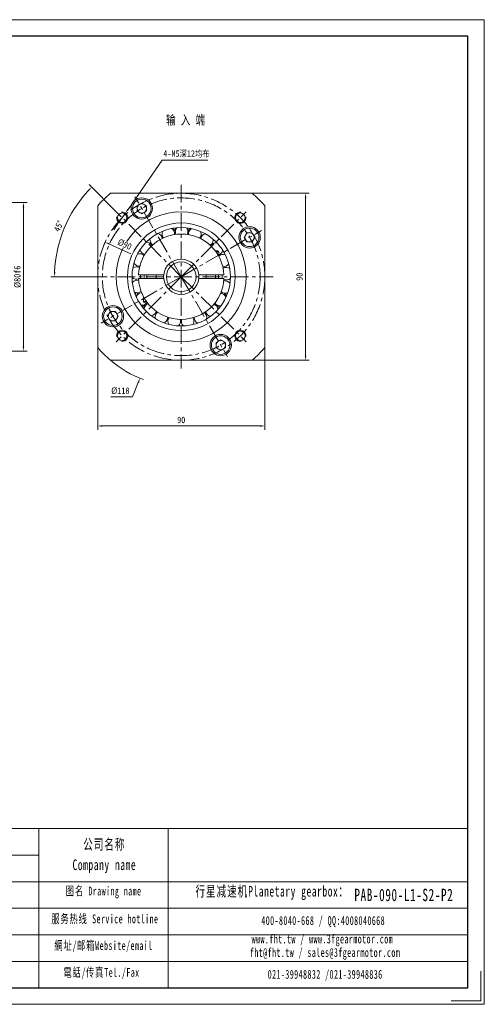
# Model space of a CAD drawing. Header units: millimetres. Extents: x -112 to 638, y -108 to 422.
# Tile 6 of 6: x 388 to 638, y -108 to 422. Entities that reach past the tile are written whole.
import ezdxf

# ---------------------------------------------------------------- set-up
doc = ezdxf.new("R2010")
doc.units = ezdxf.units.MM
doc.header["$LTSCALE"] = 1.5
doc.linetypes.add('CENTER', pattern=[10.16, 6.35, -1.27, 1.27, -1.27])
doc.layers.get('0').update_dxf_attribs({"lineweight": 18})
for name, color, linetype, lineweight in [('1轮廓实线层', 7, 'Continuous', 18), ('2细线层', 4, 'Continuous', 18), ('3中心线层', 1, 'CENTER', 18), ('7标注层', 4, 'Continuous', 18), ('SLD-0', 7, 'Continuous', 18), ('图框_外框线', 7, 'Continuous', 18)]:
    doc.layers.add(name, color=color, linetype=linetype, lineweight=lineweight)
doc.styles.add('PC_TEXTSTYLE', font='txt', dxfattribs={"width": 0.8})
doc.styles.add('TH_GBDIM', font='txt', dxfattribs={"width": 0.8})
doc.styles.add('标准', font='txt', dxfattribs={"width": 0.667})
doc.dimstyles.new('TH_GBDIM', dxfattribs={"dimtxt": 3.5, "dimasz": 2.5, "dimexe": 2, "dimexo": 0, "dimgap": 1.5, "dimtad": 1, "dimdec": 1, "dimdsep": 46, "dimtxsty": 'TH_GBDIM', "dimcen": 2.5, "dimdle": 5, "dimclrd": 4, "dimclre": 4, "dimclrt": 3, "dimadec": 0, "dimazin": 2, "dimtfac": 0.714286, "dimtdec": 1, "dimtmove": 0, "dimatfit": 3, "dimfxl": 0, "dimtolj": 1, "dimarcsym": 0})

# ---------------------------------------------------------------- blocks, each defined once
blk = doc.blocks.new('*X5')
at = {"layer": '7标注层'}
for points in [[(389.48, 321.47), (390.31, 321.47), (389.89, 323.97)], [(389.48, 246.47), (390.31, 246.47), (389.89, 243.97)]]:
    blk.add_hatch(color=4, dxfattribs=at).paths.add_polyline_path(points, flags=0)
at = {"layer": '7标注层', "color": 4}
for p, q in [((316.42, 323.97), (391.89, 323.97)), ((389.89, 321.47), (389.89, 246.47)), ((316.42, 243.97), (391.89, 243.97))]:
    blk.add_line(p, q, dxfattribs=at)
at = {"layer": '7标注层', "color": 3, "insert": (386.64, 283.97), "char_height": 3.5, "width": 19.32, "attachment_point": 5, "rotation": 90, "style": 'TH_GBDIM'}
blk.add_mtext('%%C80f6', dxfattribs=at)
blk = doc.blocks.new('*X20')
at = {"layer": '7标注层'}
for points in [[(432.36, 203.98), (432.36, 203.15), (429.86, 203.57)], [(517.36, 203.98), (517.36, 203.15), (519.86, 203.57)]]:
    blk.add_hatch(color=4, dxfattribs=at).paths.add_polyline_path(points, flags=0)
at = {"layer": '7标注层', "color": 4}
for p, q in [((429.86, 245.81), (429.86, 201.57)), ((519.86, 245.81), (519.86, 201.57)), ((432.36, 203.57), (517.36, 203.57))]:
    blk.add_line(p, q, dxfattribs=at)
at = {"layer": '7标注层', "color": 3, "insert": (474.86, 206.82), "char_height": 3.5, "width": 7.2178, "attachment_point": 5, "style": 'TH_GBDIM'}
blk.add_mtext('90', dxfattribs=at)
blk = doc.blocks.new('*X21')
at = {"layer": '7标注层'}
blk.add_hatch(color=4, dxfattribs=at).paths.add_polyline_path([(451.36, 227.14), (452.13, 226.82), (452.69, 229.3)], flags=0)
at = {"layer": '7标注层', "color": 4}
for p, q in [((472.36, 283.97), (477.36, 283.97)), ((474.86, 281.47), (474.86, 286.47)), ((448.63, 219.29), (451.75, 226.98)), ((437, 219.29), (448.63, 219.29))]:
    blk.add_line(p, q, dxfattribs=at)
blk.add_arc((474.86, 283.97), 59, 229.7039, 249.865, dxfattribs=at)
at = {"layer": '7标注层', "color": 3, "insert": (442.06, 222.54), "char_height": 3.5, "width": 15.3067, "attachment_point": 5, "style": 'TH_GBDIM'}
blk.add_mtext('%%C118', dxfattribs=at)
blk = doc.blocks.new('*X22')
at = {"layer": '7标注层'}
for points in [[(541.39, 326.47), (542.23, 326.47), (541.81, 328.97)], [(541.39, 241.47), (542.23, 241.47), (541.81, 238.97)]]:
    blk.add_hatch(color=4, dxfattribs=at).paths.add_polyline_path(points, flags=0)
at = {"layer": '7标注层', "color": 4}
for p, q in [((513.02, 328.97), (543.81, 328.97)), ((541.81, 326.47), (541.81, 241.47)), ((513.02, 238.97), (543.81, 238.97))]:
    blk.add_line(p, q, dxfattribs=at)
at = {"layer": '7标注层', "color": 3, "insert": (538.56, 283.97), "char_height": 3.5, "width": 7.2178, "attachment_point": 5, "rotation": 90, "style": 'TH_GBDIM'}
blk.add_mtext('90', dxfattribs=at)
blk = doc.blocks.new('*X23')
at = {"layer": '7标注层'}
for points in [[(445.85, 320.54), (446.53, 320.06), (444.76, 318.25)], [(439.56, 311.52), (440.24, 311.04), (441.33, 313.33)]]:
    blk.add_hatch(color=4, dxfattribs=at).paths.add_polyline_path(points, flags=0)
at = {"layer": '7标注层', "color": 4}
for p, q in [((464.64, 346.77), (446.19, 320.3)), ((489.19, 346.77), (464.64, 346.77)), ((441.33, 313.33), (444.76, 318.25)), ((439.9, 311.28), (438.47, 309.23))]:
    blk.add_line(p, q, dxfattribs=at)
at = {"layer": '7标注层', "color": 3, "insert": (477.66, 350.16), "char_height": 3.5, "width": 47.1022, "attachment_point": 5, "style": 'TH_GBDIM'}
blk.add_mtext('4-M5深12均布', dxfattribs=at)
blk = doc.blocks.new('*X30')
for points in [[(424.57, 330.71), (425.17, 330.13), (426.61, 332.22)], [(407.08, 286.46), (406.25, 286.48), (406.62, 283.97)]]:
    blk.add_hatch(color=4).paths.add_polyline_path(points, flags=0)
at = {"color": 4}
for p, q in [((439.83, 319), (425.2, 333.64)), ((425.36, 283.97), (404.62, 283.97))]:
    blk.add_line(p, q, dxfattribs=at)
blk.add_arc((474.86, 283.97), 68.24, 137.0991, 177.9009, dxfattribs=at)
at = {"color": 3, "insert": (408.81, 311.33), "char_height": 3.5, "width": 10.8025, "attachment_point": 5, "rotation": 67.5, "style": 'TH_GBDIM'}
blk.add_mtext('45%%D', dxfattribs=at)
blk = doc.blocks.new('*X31')
at = {"layer": '7标注层'}
blk.add_hatch(color=4, dxfattribs=at).paths.add_polyline_path([(436.36, 301.98), (436.02, 301.22), (433.92, 302.63)], flags=0)
at = {"layer": '7标注层', "color": 4}
blk.add_line((447.63, 296.38), (436.19, 301.6), dxfattribs=at)
at = {"layer": '7标注层', "color": 3, "insert": (444.39, 301.43), "char_height": 3.5, "width": 13.216, "attachment_point": 5, "rotation": 335.4947, "style": 'TH_GBDIM'}
blk.add_mtext('%%C90', dxfattribs=at)

msp = doc.modelspace()

# ---------------------------------------------------------------- linework, layer by layer
at = {"color": 7, "linetype": 'Continuous', "lineweight": 15}
for p, q in [((436.70625, 328.96924), (513.02138, 328.96924)), ((451.11382, 322.2187), (453.61382, 323.66207)), ((453.61382, 323.66207), (456.11382, 322.2187)), ((429.86382, 245.81167), (429.86382, 322.12681)), ((451.11382, 319.33195), (451.11382, 322.2187)), ((453.61382, 317.88857), (451.11382, 319.33195)), ((456.11382, 319.33195), (453.61382, 317.88857)), ((456.11382, 322.2187), (456.11382, 319.33195)), ((519.86382, 322.12681), (519.86382, 245.81167)), ((478.08016, 306.74324), (478.26225, 307.19974)), ((508.78314, 305.21924), (510.22652, 307.71924)), ((510.22652, 302.71924), (508.78314, 305.21924)), ((510.22652, 307.71924), (513.11327, 307.71924)), ((513.11327, 302.71924), (510.22652, 302.71924)), ((513.11327, 307.71924), (514.55665, 305.21924)), ((514.55665, 305.21924), (513.11327, 302.71924)), ((493.1121, 297.96924), (494.48882, 297.96924)), ((495.11382, 297.34424), (493.57503, 297.34424)), ((495.11382, 297.34424), (495.11382, 294.87509)), ((497.15303, 297.9282), (497.22461, 298.19053)), ((464.91394, 284.96924), (452.28595, 284.96924)), ((452.28595, 282.96924), (464.91394, 282.96924)), ((454.86382, 283.96924), (454.88883, 284.96924)), ((454.88883, 282.96924), (454.86382, 283.96924)), ((456.36382, 284.96924), (456.36382, 282.96924)), ((461.36382, 284.96924), (461.36382, 282.96924)), ((497.44168, 284.96924), (484.81369, 284.96924)), ((484.81369, 282.96924), (497.44168, 282.96924)), ((488.36382, 284.96924), (488.36382, 282.96924)), ((493.36382, 284.96924), (493.36382, 282.96924)), ((496.84476, 283.05378), (496.94595, 282.96924)), ((454.61382, 273.06339), (454.61382, 270.59424)), ((454.61382, 270.59424), (456.15261, 270.59424)), ((456.61553, 269.96924), (455.23882, 269.96924)), ((435.17099, 262.71924), (436.61436, 265.21924)), ((436.61436, 260.21924), (435.17099, 262.71924)), ((436.61436, 265.21924), (439.50111, 265.21924)), ((439.50111, 260.21924), (436.61436, 260.21924)), ((439.50111, 265.21924), (440.94449, 262.71924)), ((440.94449, 262.71924), (439.50111, 260.21924)), ((493.61382, 248.60654), (496.11382, 250.04991)), ((496.11382, 250.04991), (498.61382, 248.60654)), ((493.61382, 245.71979), (493.61382, 248.60654)), ((496.11382, 244.27641), (493.61382, 245.71979)), ((498.61382, 245.71979), (496.11382, 244.27641)), ((498.61382, 248.60654), (498.61382, 245.71979)), ((513.02138, 238.96924), (436.70625, 238.96924))]:
    msp.add_line(p, q, dxfattribs=at)
for points in [[(470.79, 310.15424), (470.77519, 310.1405), (470.25978, 309.59669)], [(478.98399, 308.15973), (478.81871, 308.42228), (478.31694, 309.04503)], [(452.88656, 282.96924), (452.86444, 283.80423), (452.88656, 284.96924)], [(494.8388, 284.96924), (494.86382, 283.96924), (494.8388, 282.96924)], [(496.84108, 284.96924), (496.8632, 284.13426), (496.84108, 282.96924)], [(451.85415, 275.44217), (451.70942, 275.16776), (451.42098, 274.42185)], [(499.5776, 274.40478), (499.5731, 274.42446), (499.35986, 275.14273)], [(454.22386, 267.34871), (454.24315, 267.34276), (454.97181, 267.16831)], [(493.75331, 268.30582), (494.06332, 268.31769), (494.85352, 268.44085)], [(467.39701, 261.18101), (467.52236, 261.73546), (467.55424, 262.16167)], [(481.19935, 258.23772), (481.35796, 258.53756), (481.51668, 258.94497)]]:
    msp.add_lwpolyline(points, dxfattribs=at)
for centre, radius in [((453.61382, 320.77532), 5.75), ((453.61382, 320.77532), 5), ((474.86382, 283.96924), 35), ((474.86382, 283.96924), 29), ((474.86382, 283.96924), 26.5), ((511.6699, 305.21924), 5.75), ((511.6699, 305.21924), 5), ((474.86382, 283.96924), 8), ((438.05774, 262.71924), 5.75), ((438.05774, 262.71924), 5), ((496.11382, 247.16316), 5.75), ((496.11382, 247.16316), 5)]:
    msp.add_circle(centre, radius, dxfattribs=at)
for centre, radius, start, end in [((474.86382, 283.96924), 59, 130.2961433, 139.7038567), ((474.86382, 283.96924), 59, 40.2961433, 49.7038567), ((453.61382, 320.77532), 2.5, 120, 180), ((453.61382, 320.77532), 2.5, 180, 240), ((453.61382, 320.77532), 2.5, 60, 120), ((453.61382, 320.77532), 2.5, 240, 300), ((453.61382, 320.77532), 2.5, 0, 60), ((453.61382, 320.77532), 2.5, 300, 360), ((467.88905, 307.19455), 3.375, 157.8122516, 222.2092105), ((467.88905, 307.19455), 3.375, 351.2217443, 55.6187033), ((474.86382, 305.74924), 5.1735, 118.7314101, 142.0609412), ((474.86382, 305.74924), 4.7735, 127.9564206, 144.3102499), ((475.0447, 308.21857), 3.375, 139.995449, 205.0663534), ((475.0447, 308.21857), 3.375, 342.4297631, 38.4758461), ((474.86382, 305.74924), 5.1735, 33.5980583, 52.8894717), ((482.18428, 307.08792), 3.375, 123.5265373, 187.9234962), ((474.86382, 305.74924), 6, 36.7609068, 47.2367828), ((482.18428, 307.08792), 3.375, 342.4297631, 21.332989), ((474.86382, 283.96924), 23, 2.4919064, 177.5080936), ((456.01771, 299.22987), 3.375, 25.5074586, 89.9044175), ((461.35314, 304.10687), 3.375, 174.9551087, 239.3520677), ((461.35314, 304.10687), 3.375, 8.3646015, 72.7615604), ((482.18428, 307.08792), 3.375, 316.93603, 342.4297631), ((488.6734, 303.90308), 3.375, 106.3836802, 170.7806391), ((488.6734, 303.90308), 3.375, 299.7931729, 342.4297631), ((488.6734, 303.90308), 3.375, 342.4297631, 4.1901318), ((511.6699, 305.21924), 2.5, 150, 210), ((511.6699, 305.21924), 2.5, 90, 150), ((511.6699, 305.21924), 2.5, 210, 270), ((511.6699, 305.21924), 2.5, 30, 90), ((511.6699, 305.21924), 2.5, 270, 330), ((511.6699, 305.21924), 2.5, 330, 30), ((456.01771, 299.22987), 3.375, 192.0979659, 256.4949248), ((493.93548, 298.94703), 3.375, 89.240823, 153.6377819), ((494.48882, 297.34424), 0.625, 0, 90), ((493.93548, 298.94703), 3.375, 290.4344956, 342.4297631), ((452.35684, 292.99689), 3.375, 42.6503158, 107.0472747), ((474.86382, 283.96924), 9.5, 6.0423284, 173.9576716), ((497.50296, 292.66013), 3.375, 72.0979659, 135.0638788), ((450.69581, 285.96177), 3.375, 59.7931729, 124.1901318), ((452.35684, 292.99689), 3.375, 209.240823, 273.6377819), ((497.50296, 292.66013), 3.375, 265.5074586, 329.9044175), ((499.05885, 285.60102), 3.375, 54.9551087, 119.3520677), ((450.69581, 285.96177), 3.375, 226.3836802, 290.7806391), ((451.18222, 278.74961), 3.375, 76.93603, 141.332989), ((474.86382, 283.96924), 23, 182.4919064, 357.5080936), ((450.69581, 285.96177), 3.375, 295.5315329, 310.1428303), ((474.86382, 283.96924), 9.5, 174.0812689, 186.0238785), ((474.86382, 283.96924), 9.5, 186.0423284, 353.9576716), ((474.86382, 283.96924), 9.5, 354.0812689, 6.0238785), ((498.46491, 278.39691), 3.375, 37.8122516, 102.2092105), ((499.05885, 285.60102), 3.375, 248.3646015, 312.7615604), ((451.18222, 278.74961), 3.375, 243.5265373, 307.9234962), ((456.00178, 273.07924), 6, 156.7609068, 167.2367828), ((453.77284, 272.00123), 3.375, 94.0788872, 158.4758461), ((456.00178, 273.07924), 5.1735, 153.5980583, 172.8894717), ((455.23882, 270.59424), 0.625, 180, 270), ((495.77391, 271.68793), 3.375, 19.995449, 85.0663534), ((498.46491, 278.39691), 3.375, 231.2217443, 295.6187033), ((493.72585, 273.07924), 4.7735, 7.9564206, 24.3102499), ((493.72585, 273.07924), 5.1735, 358.7314101, 22.0609412), ((453.77284, 272.00123), 3.375, 259.995449, 322.9816885), ((456.00178, 273.07924), 5.1735, 238.7314101, 262.0609412), ((456.00178, 273.07924), 4.7735, 247.9564206, 264.3102499), ((458.23749, 266.31626), 3.375, 111.2217443, 175.6187033), ((458.23749, 266.31626), 3.375, 277.8122516, 342.4297631), ((491.22495, 266.0702), 3.375, 3.5265373, 67.9234962), ((495.77391, 271.68793), 3.375, 214.0788872, 278.4758461), ((493.72585, 273.07924), 5.1735, 273.5980583, 292.8894717), ((493.72585, 273.07924), 6, 276.7609068, 287.2367828), ((438.05774, 262.71924), 2.5, 150, 210), ((438.05774, 262.71924), 2.5, 90, 150), ((438.05774, 262.71924), 2.5, 210, 270), ((438.05774, 262.71924), 2.5, 30, 90), ((438.05774, 262.71924), 2.5, 270, 330), ((438.05774, 262.71924), 2.5, 330, 30), ((464.17946, 262.19984), 3.375, 128.3646015, 192.7615604), ((464.17946, 262.19984), 3.375, 294.9551087, 342.4297631), ((471.07078, 260.01772), 3.375, 145.5074586, 209.9044175), ((471.07078, 260.01772), 3.375, 342.4297631, 16.4949248), ((478.29913, 259.9638), 3.375, 162.6503158, 227.0472747), ((478.29913, 259.9638), 3.375, 342.4297631, 33.6377819), ((485.22223, 262.04287), 3.375, 179.7931729, 244.1901318), ((485.22223, 262.04287), 3.375, 346.3836802, 50.7806391), ((491.22495, 266.0702), 3.375, 196.93603, 261.332989), ((471.07078, 260.01772), 3.375, 312.0979659, 342.4297631), ((496.11382, 247.16316), 2.5, 60, 120), ((474.86382, 283.96924), 59, 220.2961433, 229.7038567), ((496.11382, 247.16316), 2.5, 120, 180), ((496.11382, 247.16316), 2.5, 180, 240), ((496.11382, 247.16316), 2.5, 240, 300), ((496.11382, 247.16316), 2.5, 360, 60), ((496.11382, 247.16316), 2.5, 300, 360), ((474.86382, 283.96924), 59, 310.2961433, 319.7038567)]:
    msp.add_arc(centre, radius, start, end, dxfattribs=at)
for points, knots in [([(452.28595, 284.96924), (452.26243, 284.96924), (452.19401, 284.96924), (452.08526, 284.96924), (451.9789, 284.96924), (451.90737, 284.96924), (451.88636, 284.96924), (451.88565, 284.96924), (451.88557, 284.96924)], [0, 0, 0, 0, 0.0451082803, 0.1311824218, 0.2172271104, 0.3032018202, 0.3890968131, 0.4003853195, 0.4003853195, 0.4003853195, 0.4003853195]), ([(451.88557, 282.96924), (451.88674, 282.96924), (451.89023, 282.96924), (451.92987, 282.96924), (452.01516, 282.96924), (452.13144, 282.96924), (452.22756, 282.96924), (452.27916, 282.96924), (452.28595, 282.96924)], [0, 0, 0, 0, 0.0437582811, 0.1295838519, 0.2154343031, 0.3013512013, 0.3873484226, 0.4003853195, 0.4003853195, 0.4003853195, 0.4003853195]), ([(497.84207, 284.96924), (497.84123, 284.96924), (497.83846, 284.96924), (497.80846, 284.96924), (497.74337, 284.96924), (497.65248, 284.96924), (497.54137, 284.96924), (497.46909, 284.96924), (497.44168, 284.96924)], [0, 0, 0, 0, 0.0366787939, 0.1224534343, 0.1760225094, 0.2619549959, 0.3478852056, 0.4003853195, 0.4003853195, 0.4003853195, 0.4003853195]), ([(497.44168, 282.96924), (497.4859, 282.96924), (497.57517, 282.96924), (497.67993, 282.96924), (497.76461, 282.96924), (497.82451, 282.96924), (497.84181, 282.96924), (497.84206, 282.96924), (497.84207, 282.96924)], [0, 0, 0, 0, 0.0844945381, 0.1705652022, 0.2245247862, 0.3104000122, 0.3962769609, 0.4003853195, 0.4003853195, 0.4003853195, 0.4003853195])]:
    msp.add_open_spline(points, degree=3, knots=knots, dxfattribs=at)
for points in [[(465.41659, 284.96924), (464.91394, 284.96924)], [(464.91394, 282.96924), (465.41659, 282.96924)], [(484.81369, 284.96924), (484.31104, 284.96924)], [(484.31104, 282.96924), (484.81369, 282.96924)]]:
    msp.add_open_spline(points, degree=1, dxfattribs=at)
at = {"layer": '1轮廓实线层'}
for centre in [(443.04401, 315.78905), (506.68362, 315.78905), (443.04401, 252.14944), (506.68362, 252.14944)]:
    msp.add_circle(centre, 2.55, dxfattribs=at)
at = {"layer": '2细线层'}
for centre, start, end in [((443.04401, 315.78905), 172.5, 97.5), ((506.68362, 315.78905), 82.5, 7.5), ((443.04401, 252.14944), 262.5, 187.5), ((506.68362, 252.14944), 352.5, 277.5)]:
    msp.add_arc(centre, 3, start, end, dxfattribs=at)
at = {"layer": '3中心线层'}
for p, q in [((474.86382, 333.46924), (474.86382, 234.46924)), ((474.86382, 283.96924), (449.94947, 327.12215)), ((474.86382, 283.96924), (439.83323, 318.99983)), ((474.86382, 283.96924), (509.89441, 318.99983)), ((474.86382, 283.96924), (518.01672, 308.88358)), ((425.36382, 283.96924), (524.36382, 283.96924)), ((474.86382, 283.96924), (431.71091, 259.0549)), ((474.86382, 283.96924), (439.83323, 248.93865)), ((474.86382, 283.96924), (509.89441, 248.93865)), ((474.86382, 283.96924), (499.77816, 240.81633))]:
    msp.add_line(p, q, dxfattribs=at)
for radius in [45, 42.5]:
    msp.add_circle((474.86382, 283.96924), radius, dxfattribs=at)
at = {"layer": '图框_外框线'}
for p, q in [((-45.94873, -13.38274), (629.12422, -13.38274)), ((398.14968, -13.38274), (398.14968, -99.12943)), ((467.85262, -13.38274), (467.85262, -99.12943)), ((18.74481, -27.68961), (398.14968, -27.68961)), ((-45.94873, -41.99648), (629.12422, -41.99648)), ((18.74481, -56.30335), (629.12422, -56.30335)), ((18.74481, -70.61022), (629.12422, -70.61022)), ((18.74481, -84.91708), (629.12422, -84.91708))]:
    msp.add_line(p, q, dxfattribs=at)
at = {"layer": '图框_外框线', "color": 3}
msp.add_lwpolyline([(636.26976, -90.19752), (636.26976, -106.27496), (620.19231, -106.27496)], dxfattribs=at)

# ---------------------------------------------------------------- texts
at = {"color": 3, "insert": (466.66014, 370.96776), "char_height": 5, "width": 24.0756415, "attachment_point": 1, "style": 'PC_TEXTSTYLE'}
msp.add_mtext('输 入 端', dxfattribs=at)
at = {"layer": 'SLD-0', "color": 1, "attachment_point": 2, "line_spacing_factor": 1.15057, "style": '标准'}
for s, insert, char_height, width in [('\\T1.1;公司名称\\PCompany name', (433.44323, -19.03082), 5.7227475, 74.0917121), ('\\T1.1;图名 Drawing name', (433.05206, -44.63375), 4.7689563, 60.9886762), ('\\T1.1;  行星减速机Planetary gearbox：', (520.97075, -44.26588), 5.7227475, 90.005313), ('{\\T1.10000;PAB-090-L1-S2-P2}', (594.73607, -45.7853), 6.6765388, 69.6632309), ('\\T1.1;服务热线 Service hotline', (433.72833, -59.62963), 4.7689563, 67.9472443), ('\\T1.1;400-8040-668 / QQ:4008040668', (551.2849, -60.54087), 4.7689563, 138.8501132), ('\\T1.1;網址/邮箱Website/email', (432.98576, -73.99775), 4.7689563, 70.7266859), ('\\T1.1;www.fht.tw / www.3fgearmotor.com ', (550.84518, -70.47396), 4.7689563, 139.00642), ('{\\T1.10000;fht@fht.tw / sales@3fgearmotor.com }', (552.29857, -77.73582), 4.7689563, 139.00642), ('\\T1.1;電話/传真Tel./Fax', (431.9173, -88.47789), 4.7689563, 71.5773206), ('\\T1.1;021-39948832 /021-39948836 ', (552.34843, -89.52059), 4.7689563, 106.1419171)]:
    msp.add_mtext(s, dxfattribs=dict(at, insert=insert, char_height=char_height, width=width))

# ---------------------------------------------------------------- dimensions: what is measured, and where the dimension line sits
dim = msp.add_angular_dim_2l(base=(411.81644, 310.08432), line1=((474.86382, 283.96924), (439.83323, 318.99983)), line2=((425.36382, 283.96924), (524.36382, 283.96924)), dimstyle='TH_GBDIM', override={"dimtad": 1, "dimtih": 0, "dimtoh": 0, "dimsah": 1, "dimtdec": 0, "dimtzin": 8})
dim.commit()
dim.dimension.update_dxf_attribs({"geometry": '*X30', "text_midpoint": (411.81644, 310.08432), "dimtype": 162})
at = {"layer": '7标注层'}
dim = msp.add_diameter_dim_2p(p1=(441.32861, 313.32787), p2=(444.75941, 318.25023), text='4-M5深12均布', dimstyle='TH_GBDIM', override={"dimtoh": 1, "dimdec": 0, "dimpost": '%%C<>', "dimsah": 1, "dimtzin": 0}, dxfattribs=at)
dim.commit()
dim.dimension.update_dxf_attribs({"geometry": '*X23', "text_midpoint": (464.64037, 346.77462), "dimtype": 163})
dim = msp.add_diameter_dim_2p(p1=(497.03929, 338.64326), p2=(452.68835, 229.29522), dimstyle='TH_GBDIM', override={"dimtih": 1, "dimtoh": 1, "dimdec": 4, "dimpost": '%%C<>', "dimsah": 1, "dimtofl": 0, "dimtzin": 0}, dxfattribs=at)
dim.commit()
dim.dimension.update_dxf_attribs({"geometry": '*X21', "text_midpoint": (448.62839, 219.28531), "dimtype": 163})
dim = msp.add_linear_dim(base=(541.80858, 238.96924), p1=(513.02138, 328.96924), p2=(513.02138, 238.96924), angle=90, dimstyle='TH_GBDIM', override={"dimdec": 4, "dimsah": 1, "dimtzin": 0}, dxfattribs=at)
dim.commit()
dim.dimension.update_dxf_attribs({"geometry": '*X22', "text_midpoint": (538.55858, 283.96924)})
dim = msp.add_linear_dim(base=(389.89318, 243.96924), p1=(316.42173, 323.96924), p2=(316.42173, 243.96924), angle=90, text='%%C<>f6', dimstyle='TH_GBDIM', override={"dimdec": 4, "dimsah": 1, "dimtzin": 0}, dxfattribs=at)
dim.commit()
dim.dimension.update_dxf_attribs({"geometry": '*X5', "text_midpoint": (389.89318, 283.96924), "dimtype": 160})
dim = msp.add_linear_dim(base=(519.86382, 203.56706), p1=(429.86382, 245.81167), p2=(519.86382, 245.81167), dimstyle='TH_GBDIM', override={"dimdec": 4, "dimsah": 1, "dimtzin": 0}, dxfattribs=at)
dim.commit()
dim.dimension.update_dxf_attribs({"geometry": '*X20', "text_midpoint": (474.86382, 203.56706), "dimtype": 160})

# ---------------------------------------------------------------- next in the draw order: wipeouts: each hides what was drawn before it
msp.add_wipeout([(440.18902, 301.20404), (441.80665, 304.75274), (448.60074, 301.65573), (446.98311, 298.10703)]).dxf.layer = '1轮廓实线层'

# ---------------------------------------------------------------- next in the draw order: linework, layer by layer
at = {"layer": '图框_外框线', "color": 3}
msp.add_lwpolyline([(-112.22462, -108.06134), (638.05614, -108.06134), (638.05614, 422.49433), (-112.22462, 422.49433)], close=True, dxfattribs=at)
at = {"layer": '图框_外框线', "color": 3, "lineweight": 25}
msp.add_lwpolyline([(-67.56505, -99.12943), (629.12422, -99.12943), (629.12422, 413.56242), (-67.56505, 413.56242)], close=True, dxfattribs=at)

# ---------------------------------------------------------------- next in the draw order: dimensions: what is measured, and where the dimension line sits
at = {"layer": '7标注层'}
dim = msp.add_diameter_dim_2p(p1=(515.81034, 265.30425), p2=(433.91729, 302.63424), dimstyle='TH_GBDIM', override={"dimdec": 4, "dimpost": '%%C<>', "dimsah": 1, "dimtzin": 0}, dxfattribs=at)
dim.commit()
dim.dimension.update_dxf_attribs({"geometry": '*X31', "text_midpoint": (443.04685, 298.47263), "dimtype": 163})

doc.saveas('drawing.dxf')
